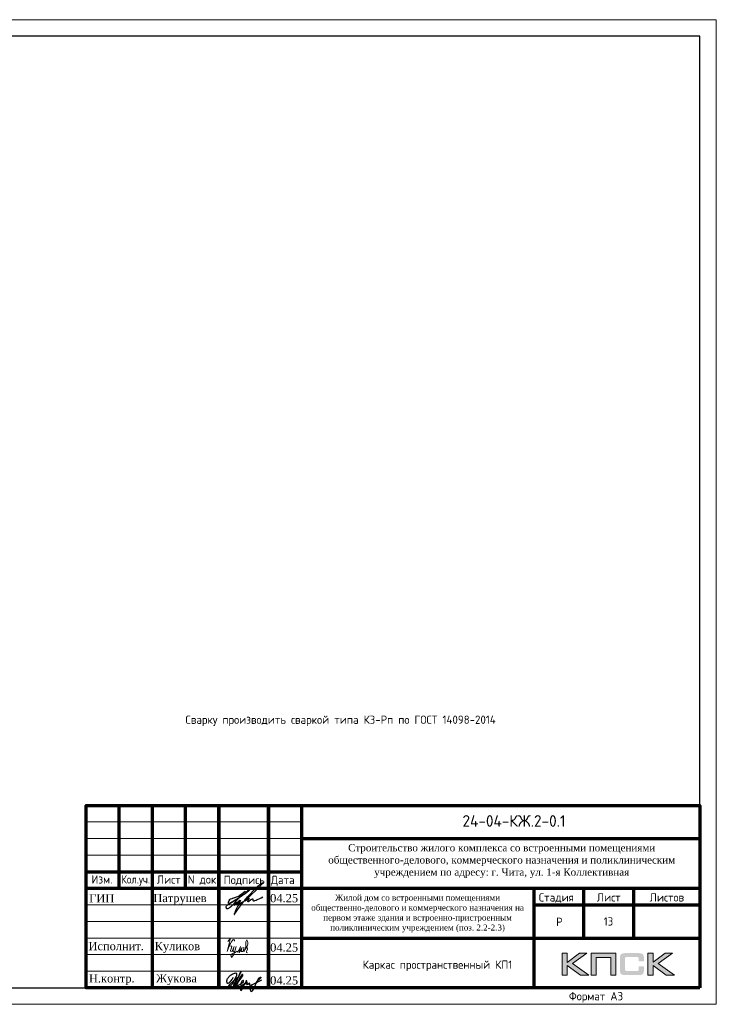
# Model space of a CAD drawing. Header units: millimetres. Extents: x -56135 to 1694203, y -446411 to -23139.
# Tile 181 of 256: x 970280 to 991280, y -174035 to -144335. Entities that reach past the tile are written whole.
import ezdxf
from ezdxf.enums import TextEntityAlignment as Align

# ---------------------------------------------------------------- set-up
doc = ezdxf.new("R2010")
doc.units = ezdxf.units.MM
for name, color, linetype in [('PDF _S_NET_PROFILE_AXIS', 7, 'Continuous'), ('PDF7_Text', 7, 'Continuous'), ('PDF8_Text', 7, 'Continuous'), ('Рамка печать', 7, 'Continuous'), ('ТОЛСТЫЕ_ОСНОВНЫЕ', 6, 'Continuous')]:
    doc.layers.add(name, color=color, linetype=linetype)
for name, color, linetype, lineweight in [('Выноски', 20, 'Continuous', 20), ('Каркасы ригель', 3, 'Continuous', 0), ('Рамка', 7, 'Continuous', 70), ('Текст', 7, 'Continuous', 25), ('ТОНКИЕ', 7, 'Continuous', 9)]:
    doc.layers.add(name, color=color, linetype=linetype, lineweight=lineweight)
doc.styles.add('PDF Times New Roman', font='times.ttf')
doc.styles.add('style1', font='GOST_Common.ttf', dxfattribs={"height": 500})
doc.styles.add('ГОСТ', font='GOST_Common.ttf')

# ---------------------------------------------------------------- blocks, each defined once
blk = doc.blocks.new('11')
at = {"layer": 'Выноски'}
for p, q in [((47885, 66608), (47944, 66700)), ((47944, 66700), (47962, 66737)), ((47962, 66737), (47989, 66781)), ((47989, 66781), (48016, 66806)), ((48016, 66806), (48038, 66823)), ((48038, 66823), (48060, 66786)), ((48060, 66786), (48058, 66769))]:
    blk.add_line(p, q, dxfattribs=at)
blk.add_lwpolyline([(47863, 66761), (47937, 66865), (47843, 66458), (47885, 66564), (47905, 66616), (47954, 66628), (47979, 66606), (47957, 66539), (47937, 66487), (47947, 66458), (47991, 66470), (48051, 66611), (48041, 66569), (48023, 66505), (48023, 66448), (48065, 66448), (48090, 66529), (48110, 66608), (48043, 66369), (47972, 66275), (47954, 66344), (47991, 66389), (48078, 66431), (48142, 66470), (48154, 66441), (48204, 66512), (48246, 66606), (48209, 66455), (48204, 66418), (48295, 66574), (48265, 66463), (48265, 66455), (48312, 66453), (48342, 66529), (48347, 66584), (48337, 66465), (48349, 66453), (48401, 66569), (48443, 66616), (48461, 66678), (48466, 66727), (48436, 66811), (48399, 66754), (48399, 66618), (48389, 66549), (48374, 66507), (48416, 66564), (48441, 66576), (48451, 66524), (48433, 66482), (48419, 66453), (48424, 66428), (48458, 66421)], dxfattribs=at)
blk = doc.blocks.new('яяя')
at = {"lineweight": 30}
for points in [[(345424, 110432), (345425, 110410), (345424, 110397), (345417, 110379), (345406, 110350), (345390, 110319), (345357, 110275), (345310, 110221), (345265, 110176), (345198, 110110), (345161, 110077), (345133, 110066), (345116, 110066), (345102, 110075), (345090, 110091), (345082, 110115), (345074, 110146), (345066, 110182), (345064, 110206), (345067, 110234), (345077, 110278), (345095, 110320), (345114, 110361), (345134, 110395), (345159, 110428), (345195, 110469), (345228, 110506), (345284, 110560), (345331, 110595), (345379, 110625), (345435, 110648), (345486, 110670), (345532, 110686), (345573, 110696), (345605, 110698), (345621, 110695), (345635, 110687), (345648, 110671), (345656, 110649), (345659, 110625), (345659, 110583), (345656, 110553), (345647, 110523), (345635, 110489), (345387, 110033), (345349, 109985), (345311, 109948), (345247, 109889), (345209, 109858), (345192, 109844), (345180, 109837), (345157, 109833), (345150, 109835), (345140, 109842), (345135, 109856), (345138, 109881), (345148, 109892), (345183, 109930), (345267, 110024), (345343, 110105), (345455, 110213), (345617, 110343), (345775, 110456), (345811, 110526), (345838, 110607), (345890, 110740), (345902, 110771), (345698, 110295), (345672, 110226), (345626, 110132), (345572, 110032), (345518, 109953), (345481, 109918), (345497, 110001), (345567, 110147), (345655, 110301), (345760, 110442)], [(345481, 109918), (345476, 109896), (345475, 109874), (345485, 109861), (345506, 109866), (345539, 109891), (345632, 109983), (345968, 110450), (346022, 110527), (346029, 110560), (346027, 110579), (346026, 110590), (346010, 110605), (345993, 110609), (345975, 110601), (345962, 110584), (345954, 110562), (345857, 110421), (345783, 110292), (345741, 110183), (345701, 110079), (345665, 109985), (345660, 109952), (345666, 109929), (345669, 109915), (345682, 109910), (345702, 109914), (345735, 109941), (345846, 110007), (346065, 110160), (346075, 110193), (346070, 110217), (346066, 110236), (346052, 110241), (346030, 110241), (346007, 110228), (345978, 110203), (345960, 110164), (345892, 110010), (345895, 109986), (345904, 109966), (345925, 109964), (345969, 109968), (346045, 110000), (346218, 110114), (346261, 110154), (346280, 110184), (346282, 110210), (346278, 110225), (346263, 110229), (346241, 110222), (346220, 110198), (346162, 110049), (345989, 109904), (345932, 109849), (345906, 109805), (345891, 109739), (345890, 109690), (345899, 109652), (345924, 109647), (345956, 109655), (345980, 109674), (346058, 109838), (346158, 110046), (346261, 110098), (346314, 110120), (346292, 110079), (346269, 110036), (346261, 110008), (346267, 109998), (346293, 109998), (346363, 110039), (346445, 110095), (346421, 110068), (346414, 110040), (346407, 110011), (346416, 109990), (346466, 109972), (346509, 109977), (346574, 109984), (347172, 110293)], [(346586, 109971), (346543, 109917), (346509, 109873), (346489, 109825), (346475, 109767), (346472, 109710), (346478, 109675), (346485, 109641), (346501, 109621), (346517, 109602), (346542, 109589), (346568, 109592), (346605, 109620), (346680, 109731), (346736, 109842), (346865, 110115), (346962, 110290), (346969, 110318), (346979, 110360), (347013, 110403), (347056, 110434), (347091, 110450), (347109, 110450), (347121, 110434), (347115, 110405), (347072, 110355), (347012, 110307), (346924, 110222)]]:
    blk.add_lwpolyline(points, dxfattribs=at)
blk = doc.blocks.new('A$Cd09756da')
at = {"layer": 'Рамка печать', "lineweight": 20}
h = blk.add_hatch(color=0, dxfattribs=at)
h.paths.add_polyline_path([(-3400, 1040), (-3624, 1040), (-3991, 764), (-3991, 1040), (-4146, 1040), (-4146, 378), (-3991, 378), (-3991, 669), (-3594, 378), (-3346, 378), (-3840, 728)])
h.paths.add_polyline_path([(-3122, 915), (-2683, 915), (-2683, 378), (-2529, 378), (-2529, 1040), (-2693, 1040), (-3276, 1040), (-3276, 883), (-3276, 378), (-3122, 378)])
h.paths.add_polyline_path([(-1408, 1043), (-1563, 1043), (-1563, 380), (-1408, 380), (-1408, 672), (-1011, 380), (-763, 380), (-1257, 731), (-817, 1043), (-1041, 1043), (-1408, 767)])
blk.add_hatch(color=204, dxfattribs=at).paths.add_polyline_path([(-1693, 970), (-1695, 977), (-1697, 983), (-1701, 989), (-1704, 996), (-1708, 1000), (-1712, 1005), (-1716, 1010), (-1720, 1014), (-1725, 1017), (-1731, 1021), (-1737, 1025), (-1744, 1028), (-1750, 1030), (-1758, 1033), (-1765, 1035), (-1783, 1038), (-1802, 1041), (-1823, 1043), (-1846, 1043), (-2242, 1043), (-2265, 1043), (-2285, 1041), (-2305, 1038), (-2322, 1035), (-2330, 1032), (-2338, 1030), (-2344, 1028), (-2351, 1024), (-2357, 1021), (-2363, 1017), (-2368, 1014), (-2372, 1010), (-2376, 1005), (-2380, 1000), (-2384, 996), (-2387, 989), (-2390, 983), (-2393, 976), (-2396, 970), (-2398, 962), (-2401, 946), (-2404, 928), (-2406, 908), (-2406, 887), (-2406, 538), (-2406, 516), (-2404, 496), (-2401, 478), (-2398, 461), (-2396, 454), (-2393, 447), (-2390, 440), (-2387, 434), (-2384, 429), (-2380, 423), (-2376, 419), (-2372, 414), (-2368, 410), (-2362, 406), (-2357, 403), (-2351, 399), (-2344, 396), (-2337, 394), (-2330, 391), (-2322, 389), (-2305, 385), (-2285, 383), (-2264, 381), (-2242, 380), (-1846, 380), (-1823, 381), (-1802, 382), (-1783, 385), (-1766, 389), (-1758, 391), (-1750, 393), (-1744, 396), (-1737, 399), (-1731, 402), (-1725, 406), (-1720, 410), (-1716, 414), (-1712, 418), (-1708, 423), (-1704, 428), (-1701, 434), (-1697, 440), (-1695, 446), (-1693, 454), (-1690, 461), (-1686, 478), (-1684, 496), (-1682, 516), (-1682, 538), (-1682, 647), (-1836, 647), (-1836, 558), (-1836, 552), (-1837, 546), (-1838, 540), (-1840, 535), (-1842, 530), (-1844, 526), (-1846, 522), (-1850, 519), (-1853, 515), (-1857, 513), (-1862, 511), (-1867, 508), (-1872, 507), (-1878, 506), (-1884, 506), (-1890, 505), (-2209, 505), (-2214, 506), (-2219, 506), (-2223, 508), (-2227, 511), (-2231, 513), (-2235, 516), (-2238, 519), (-2241, 523), (-2244, 528), (-2246, 532), (-2248, 536), (-2249, 541), (-2251, 551), (-2252, 560), (-2252, 878), (-2252, 884), (-2251, 889), (-2250, 894), (-2248, 899), (-2247, 903), (-2245, 906), (-2242, 910), (-2240, 913), (-2236, 916), (-2233, 919), (-2229, 921), (-2225, 922), (-2220, 923), (-2215, 924), (-2210, 925), (-2204, 925), (-1890, 925), (-1884, 925), (-1878, 924), (-1872, 923), (-1868, 921), (-1863, 919), (-1858, 917), (-1854, 914), (-1851, 911), (-1847, 907), (-1844, 903), (-1842, 899), (-1840, 894), (-1838, 889), (-1837, 884), (-1836, 878), (-1836, 872), (-1836, 799), (-1682, 799), (-1682, 887), (-1682, 908), (-1684, 928), (-1686, 946), (-1690, 962)])
at = {"layer": 'PDF _S_NET_PROFILE_AXIS', "lineweight": 30, "elevation": 0}
blk.add_lwpolyline([(-13735, 2814), (-13718, 2835), (-13697, 2852), (-13684, 2869), (-13650, 2903), (-13642, 2907), (-13638, 2916), (-13629, 2920), (-13621, 2928), (-13600, 2945), (-13583, 2958), (-13570, 2962), (-13562, 2962), (-13562, 2958), (-13566, 2949), (-13578, 2937), (-13667, 2860), (-13684, 2852), (-13701, 2835), (-13752, 2805), (-13773, 2793), (-13799, 2776), (-13803, 2772), (-13807, 2772), (-13799, 2776), (-13786, 2784), (-13782, 2784), (-13777, 2789), (-13782, 2784), (-13786, 2780), (-13794, 2776), (-13811, 2763), (-13828, 2755), (-13845, 2738), (-13887, 2708), (-13926, 2674), (-13968, 2632), (-13981, 2619), (-13985, 2611), (-13993, 2606), (-14002, 2594), (-14019, 2573), (-14031, 2551), (-14040, 2535), (-14061, 2509), (-14086, 2488), (-14141, 2433), (-14175, 2408), (-14192, 2399), (-14205, 2391), (-14230, 2382), (-14256, 2382), (-14264, 2391), (-14268, 2403), (-14273, 2429), (-14273, 2454), (-14268, 2467), (-14260, 2479), (-14247, 2492), (-14222, 2505), (-14213, 2513), (-14197, 2522), (-14175, 2535), (-14163, 2539), (-14150, 2551), (-14133, 2560), (-14116, 2573), (-14074, 2598), (-14027, 2628), (-13985, 2653), (-13947, 2678), (-13930, 2691), (-13917, 2700), (-13904, 2704), (-13896, 2712), (-13896, 2708), (-13904, 2704), (-13909, 2700), (-13921, 2691), (-13938, 2678), (-13976, 2657), (-14061, 2602), (-14103, 2577), (-14137, 2560), (-14150, 2551), (-14163, 2547), (-14171, 2543), (-14180, 2543), (-14192, 2539), (-14201, 2543), (-14205, 2547), (-14205, 2564), (-14201, 2577), (-14201, 2590), (-14197, 2606), (-14184, 2632), (-14167, 2657), (-14158, 2666), (-14154, 2674), (-14141, 2678), (-14108, 2695), (-14095, 2695), (-14086, 2700), (-14074, 2704), (-14010, 2717), (-13985, 2729), (-13964, 2738), (-13926, 2755), (-13904, 2763), (-13883, 2776), (-13866, 2789), (-13854, 2801), (-13820, 2827), (-13794, 2839), (-13782, 2848), (-13765, 2860), (-13731, 2890), (-13714, 2903), (-13705, 2911), (-13701, 2911), (-13710, 2894), (-13735, 2869), (-13748, 2860), (-13782, 2835), (-13794, 2827), (-13807, 2814), (-13832, 2784), (-13845, 2772), (-13849, 2763), (-13866, 2742), (-13879, 2733), (-13892, 2717), (-13896, 2712), (-13896, 2708), (-13900, 2704), (-13909, 2700), (-13921, 2687), (-13943, 2662), (-13955, 2649), (-13968, 2632), (-13976, 2619), (-13985, 2611), (-13989, 2606), (-13985, 2611), (-13981, 2611), (-13985, 2606), (-13993, 2585), (-14002, 2581), (-14006, 2573), (-14010, 2568), (-14036, 2518), (-14036, 2505), (-14040, 2496), (-14036, 2492), (-14031, 2492), (-14019, 2505), (-14006, 2513), (-13951, 2568), (-13917, 2594), (-13904, 2606), (-13892, 2611), (-13887, 2619), (-13875, 2632), (-13871, 2640), (-13862, 2640), (-13862, 2636), (-13879, 2619), (-13896, 2598), (-13921, 2577), (-13934, 2568), (-13947, 2556), (-13951, 2556), (-13959, 2551), (-13964, 2543), (-13964, 2522), (-13959, 2518), (-13951, 2518), (-13938, 2526), (-13921, 2543), (-13913, 2556), (-13904, 2564), (-13879, 2594), (-13862, 2611), (-13854, 2623), (-13841, 2628), (-13837, 2632), (-13832, 2632), (-13845, 2619), (-13854, 2606), (-13866, 2598), (-13887, 2573), (-13904, 2551), (-13913, 2543), (-13917, 2535), (-13921, 2522), (-13921, 2509), (-13917, 2505), (-13904, 2501), (-13900, 2505), (-13892, 2522), (-13879, 2535), (-13858, 2551), (-13849, 2560), (-13837, 2560), (-13832, 2551), (-13832, 2526), (-13828, 2526), (-13820, 2530), (-13807, 2539), (-13782, 2564), (-13773, 2577), (-13769, 2581), (-13769, 2585), (-13773, 2585), (-13777, 2581), (-13786, 2577), (-13811, 2560), (-13841, 2539), (-13879, 2513), (-13887, 2509), (-13900, 2505), (-13909, 2496), (-13926, 2471), (-13934, 2450), (-13955, 2412), (-13972, 2369), (-13993, 2323), (-14010, 2272), (-14019, 2251), (-14031, 2225), (-14031, 2213), (-14027, 2213), (-14023, 2217), (-14019, 2225), (-14010, 2238), (-14006, 2247), (-13998, 2259), (-13972, 2293), (-13955, 2319), (-13934, 2352), (-13904, 2386), (-13875, 2429), (-13816, 2509), (-13782, 2551), (-13752, 2590), (-13727, 2623), (-13701, 2653), (-13684, 2678), (-13663, 2704), (-13629, 2746), (-13595, 2784), (-13553, 2827), (-13464, 2920), (-13418, 2962), (-13380, 3004), (-13341, 3043), (-13308, 3072), (-13278, 3098), (-13253, 3119), (-13231, 3136), (-13214, 3148), (-13202, 3157), (-13193, 3165), (-13185, 3165), (-13185, 3170), (-13176, 3174), (-13176, 3153), (-13185, 3140), (-13193, 3131), (-13197, 3123), (-13295, 3026), (-13320, 2996), (-13354, 2966), (-13540, 2780), (-13617, 2712), (-13672, 2657), (-13680, 2645), (-13689, 2636), (-13697, 2632), (-13701, 2628), (-13701, 2623), (-13697, 2623), (-13689, 2628), (-13676, 2640), (-13646, 2657), (-13633, 2670), (-13621, 2674), (-13612, 2683), (-13595, 2691), (-13583, 2691), (-13583, 2683), (-13591, 2666), (-13600, 2653), (-13617, 2632), (-13621, 2619), (-13625, 2611), (-13629, 2606), (-13629, 2602), (-13621, 2594), (-13617, 2598), (-13612, 2598), (-13604, 2602), (-13591, 2611), (-13540, 2649), (-13502, 2674), (-13477, 2683), (-13473, 2683), (-13468, 2678), (-13468, 2640), (-13464, 2628), (-13460, 2619), (-13451, 2615), (-13443, 2619), (-13435, 2619), (-13409, 2628), (-13367, 2645), (-13337, 2657), (-13308, 2674), (-13265, 2691), (-13223, 2712), (-13168, 2738)], dxfattribs=at)
at = {"layer": 'Рамка', "color": 7}
for p, q in [((-17500, 3000), (-17500, 5500)), ((-15500, 3000), (-15500, 5500)), ((-12000, 4500), (0, 4500)), ((-18500, 3500), (-12000, 3500)), ((-18500, 3000), (0, 3000)), ((-3500, 3000), (-3500, 1500)), ((-2000, 3000), (-2000, 1500)), ((-5000, 2500), (0, 2500)), ((-5000, 2500), (0, 2500)), ((-12000, 1500), (0, 1500))]:
    blk.add_line(p, q, dxfattribs=at)
at = {"layer": 'Рамка'}
for p, q in [((-16500, 0), (-16500, 5500)), ((-14500, 0), (-14500, 5500)), ((-14500, 5500), (-14500, 0)), ((-13000, 5500), (-13000, 0)), ((-13000, 0), (-13000, 5500)), ((-12000, 5500), (-12000, 0)), ((-5000, 3000), (-5000, 0))]:
    blk.add_line(p, q, dxfattribs=at)
at = {"layer": 'Рамка', "color": 7, "lineweight": 15}
for p, q in [((-18500, 5000), (-12000, 5000)), ((-18500, 4500), (-12000, 4500)), ((-18500, 4000), (-12000, 4000)), ((-18500, 2500), (-12000, 2500)), ((-18500, 2000), (-12000, 2000)), ((-18500, 1500), (-12000, 1500)), ((-18500, 1000), (-12000, 1000)), ((-18500, 500), (-12000, 500))]:
    blk.add_line(p, q, dxfattribs=at)
at = {"layer": 'Рамка'}
blk.add_lwpolyline([(0, 0), (-18500, 0), (-18500, 5500), (0, 5500)], close=True, dxfattribs=at)
at = {"layer": 'Рамка печать', "color": 0, "lineweight": 20}
for points in [[(-4146, 378), (-4146, 1040), (-3991, 1040), (-3991, 764), (-3624, 1040), (-3400, 1040), (-3840, 728), (-3346, 378), (-3594, 378), (-3991, 669), (-3991, 378), (-4146, 378)], [(-3122, 378), (-3122, 915), (-2683, 915), (-2683, 378), (-2529, 378), (-2529, 1040), (-2693, 1040), (-3276, 1040), (-3276, 883), (-3276, 378), (-3122, 378)], [(-1563, 380), (-1563, 1043), (-1408, 1043), (-1408, 767), (-1041, 1043), (-817, 1043), (-1257, 731), (-763, 380), (-1011, 380), (-1408, 672), (-1408, 380), (-1563, 380)]]:
    blk.add_lwpolyline(points, close=True, dxfattribs=at)
at = {"color": 2, "lineweight": 60, "xscale": 0.5, "yscale": 0.5, "zscale": 0.5}
blk.add_blockref('яяя', (-186789, -54904), dxfattribs=at)
at = {"layer": 'Выноски', "color": 0}
blk.add_blockref('11', (-62086, -65365), dxfattribs=at)
at = {"layer": 'PDF7_Text', "char_height": 248, "attachment_point": 7, "style": 'PDF Times New Roman'}
for s, insert in [('Патрушев', (-16471, 2500)), ('04.25', (-12950, 2573)), ('04.25', (-12950, 1085)), ('Жукова', (-16392, 79)), ('04.25', (-12950, 93))]:
    blk.add_mtext(s, dxfattribs=dict(at, insert=insert))
at = {"layer": 'PDF7_Text', "insert": (-11946, 1667), "char_height": 180, "width": 6881.02, "attachment_point": 7, "style": 'PDF Times New Roman'}
blk.add_mtext('\\pxqc;Жилой дом со встроенными помещениями общественно-делового и коммерческого назначения на первом этаже здания и встроенно-пристроенным поликлиническим учреждением (поз. 2.2-2.3)', dxfattribs=at)
at = {"layer": 'PDF7_Text', "insert": (-16432, 1050), "char_height": 247.95, "attachment_point": 7, "style": 'PDF Times New Roman'}
blk.add_mtext_dynamic_manual_height_columns('{\\C256;Куликов}', width=2000, gutter_width=1250, heights=[0], dxfattribs=at)
at = {"layer": 'PDF8_Text', "char_height": 248, "attachment_point": 7, "style": 'PDF Times New Roman'}
for s, insert in [('ГИП', (-18407, 2573)), ('Исполнит.', (-18427, 1127)), ('Н.контр.', (-18413, 79))]:
    blk.add_mtext(s, dxfattribs=dict(at, insert=insert))
at = {"layer": 'Текст', "color": 7, "style": 'ГОСТ'}
blk.add_text('24-04-КЖ.2-0.1', height=350, dxfattribs=at).set_placement((-5599, 5031), align=Align.MIDDLE_CENTER)
for s, p in [('Изм.', (-18336, 3141)), ('Лист', (-16365, 3139)), ('N док.', (-15435, 3141)), ('Подпись', (-14351, 3127)), ('Дата', (-12929, 3127)), ('Стадия', (-4850, 2600)), ('Лист', (-3100, 2600)), ('Листов', (-1508, 2600)), ('Р', (-4328, 1863))]:
    blk.add_text(s, height=250, dxfattribs=at).set_placement(p)
at = {"layer": 'Текст', "color": 7, "style": 'ГОСТ', "width": 0.9}
blk.add_text('Кол.уч.', height=250, dxfattribs=at).set_placement((-17435, 3143))
at = {"layer": 'Текст', "color": 7, "insert": (-11741, 4333), "char_height": 220, "attachment_point": 1, "style": 'ГОСТ'}
blk.add_mtext_dynamic_manual_height_columns('\\pxqc;{\\fTimes New Roman|b0|i0|c204|p18;\\C256;Строительство жилого комплекса со встроенными помещениями общественного-делового, коммерческого назначения и поликлиническим учреждением по адресу: г. Чита, ул. 1-я Коллективная}', width=11543.07, gutter_width=12.5, heights=[0], dxfattribs=at)
blk = doc.blocks.new('*U44')
at = {"layer": 'ТОЛСТЫЕ_ОСНОВНЫЕ', "color": 6}
blk.add_lwpolyline([(20, 5), (415, 5), (415, 292), (20, 292)], close=True, dxfattribs=at)
at = {"layer": 'ТОНКИЕ'}
blk.add_lwpolyline([(0, 0), (420, 0), (420, 297), (0, 297)], close=True, dxfattribs=at)
at = {"layer": 'Текст', "style": 'style1'}
blk.add_text('Формат А3', height=2.5, dxfattribs=at).set_placement((375.57, 1.2))
blk = doc.blocks.new('*T763')
at = {"layer": 'Каркасы ригель', "color": 0, "linetype": 'ByBlock', "lineweight": -2, "transparency": 16777216}
for p, q in [((0, 0), (1500, 0)), ((0, -1000), (1500, -1000))]:
    blk.add_line(p, q, dxfattribs=at)
at = {"layer": 'Каркасы ригель', "color": 0, "linetype": 'ByBlock', "lineweight": 50, "transparency": 16777216}
for p, q in [((0, 0), (0, -1000)), ((1500, 0), (1500, -1000))]:
    blk.add_line(p, q, dxfattribs=at)
at = {"layer": 'Каркасы ригель', "color": 0, "linetype": 'Continuous', "lineweight": 0, "transparency": 16777216, "insert": (750, -500), "char_height": 250, "width": 1000, "attachment_point": 5, "style": 'ГОСТ'}
blk.add_mtext('13', dxfattribs=at)

msp = doc.modelspace()

# ---------------------------------------------------------------- block references
at = {"xscale": 100, "yscale": 100, "zscale": 100}
msp.add_blockref('*U44', (949279.8, -174034.7), dxfattribs=at)
at = {"lineweight": 50, "ltscale": 100}
msp.add_blockref('A$Cd09756da', (990779.8, -173534.7), dxfattribs=at)
msp.add_blockref('*T763', (987279.8, -171034.7))

# ---------------------------------------------------------------- texts
at = {"style": 'ГОСТ'}
msp.add_text('Каркас пространственный КП1', height=250, dxfattribs=at).set_placement((982873.7, -172964.1), align=Align.CENTER)
at = {"ltscale": 100, "insert": (973777.9, -165324.8), "char_height": 250, "attachment_point": 1, "style": 'ГОСТ'}
msp.add_mtext_dynamic_manual_height_columns('\\pxi6,sm1.3;Сварку производить сваркой типа К3-Рп по ГОСТ 14098-2014', width=15881.68, gutter_width=8977.1, heights=[0], dxfattribs=at)

doc.saveas('drawing.dxf')
